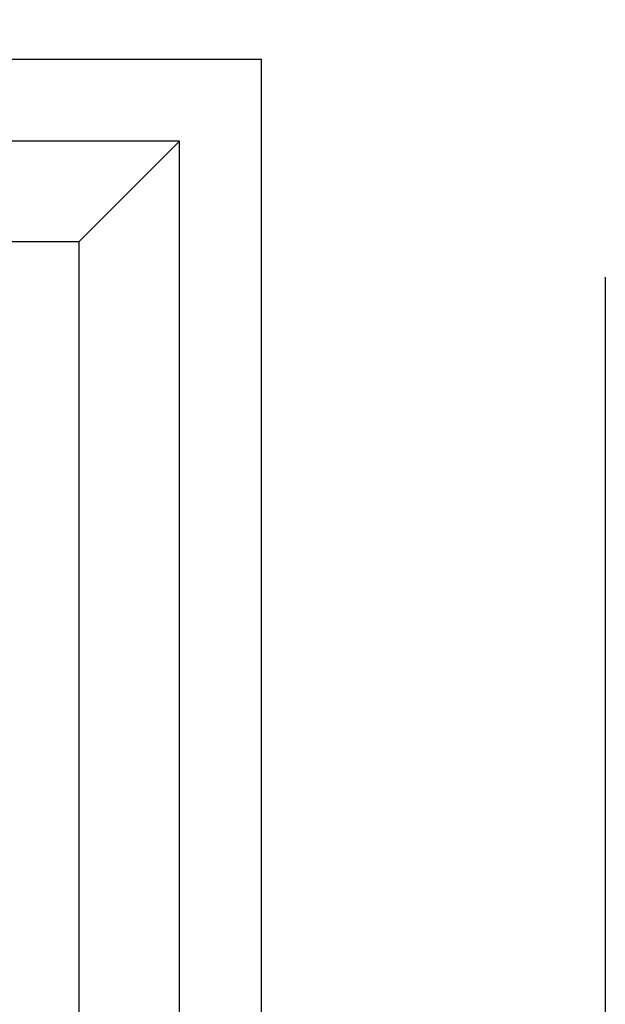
# Model space of a CAD drawing. Extents: x 2 to 87, y -108 to 11.
# Tile 84 of 210: x 25.138 to 25.528, y -78.191 to -77.536. Entities that reach past the tile are written whole.
import ezdxf

# ---------------------------------------------------------------- set-up
doc = ezdxf.new("R2010")
doc.units = 0
doc.header["$MEASUREMENT"] = 0
doc.linetypes.add('DASHDOT', pattern=[1, 0.5, -0.25, 0, -0.25])
doc.layers.add('12', color=7, linetype='CONTINUOUS')
doc.layers.add('5', color=7, linetype='CONTINUOUS')

msp = doc.modelspace()

# ---------------------------------------------------------------- linework, layer by layer
at = {"layer": '12', "color": 62, "linetype": 'Continuous'}
for p, q in [((23.9309, -77.5624), (25.299, -77.5624)), ((25.299, -78.9306), (25.299, -77.5624)), ((25.2444, -77.6171), (23.9856, -77.6171)), ((25.1777, -77.6838), (25.2444, -77.6171)), ((25.2444, -78.8759), (25.2444, -77.6171)), ((24.0523, -77.6838), (25.1777, -77.6838)), ((25.1777, -78.8092), (25.1777, -77.6838))]:
    msp.add_line(p, q, dxfattribs=at)
at = {"layer": '5', "color": 7, "linetype": 'DASHDOT'}
msp.add_line((25.5276, -7.3075), (25.5276, -96.5075), dxfattribs=at)

doc.saveas('drawing.dxf')
